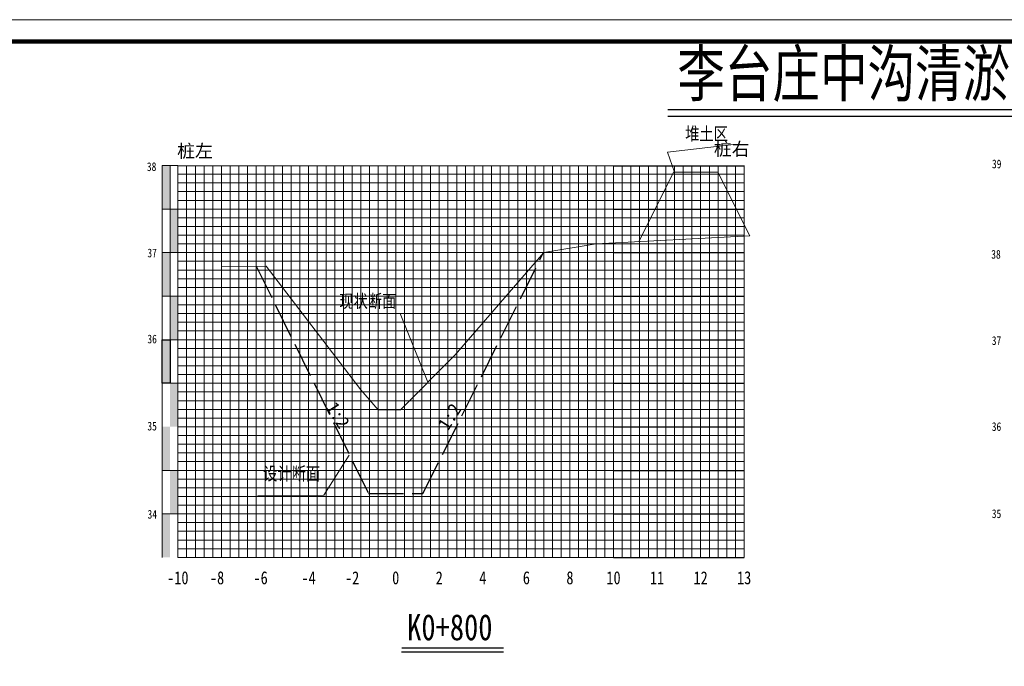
# Model space of a CAD drawing. Header units: millimetres. Extents: x -1851 to 142262423, y -629789 to 22327943.
# Tile 25 of 69: x 36013 to 36239, y 3870 to 4018. Entities that reach past the tile are written whole.
import ezdxf
from ezdxf.enums import TextEntityAlignment as Align

# ---------------------------------------------------------------- set-up
doc = ezdxf.new("R2010")
doc.units = ezdxf.units.MM
doc.linetypes.add('4415', pattern=[5, 4, -1])
for name, color, linetype, lineweight in [('2', 61, 'Continuous', 30), ('3', 8, 'Continuous', 5), ('dmx', 7, 'Continuous', 15)]:
    doc.layers.add(name, color=color, linetype=linetype, lineweight=lineweight)
doc.layers.add('DIMTEX', color=7, linetype='Continuous')
doc.layers.add('断面', color=7, linetype='Continuous')
doc.styles.add('STYLE2', font='txt', dxfattribs={"width": 0.8})
doc.styles.add('仿宋体', font='FangSong_GB2312.ttf', dxfattribs={"width": 0.8})
doc.styles.add('等线体', font='simhei.ttf')

# ---------------------------------------------------------------- blocks, each defined once
blk = doc.blocks.new('tk')
at = {"lineweight": 0}
blk.add_line((6838.597780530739, 1139.229571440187), (7258.597780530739, 1139.229571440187), dxfattribs=at)
at = {"lineweight": 0, "const_width": 1}
blk.add_lwpolyline([(6863.597780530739, 1134.229571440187), (7253.597780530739, 1134.229571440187), (7253.597780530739, 847.2295714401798), (6863.597780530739, 847.2295714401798)], close=True, dxfattribs=at)

msp = doc.modelspace()

# ---------------------------------------------------------------- hatches: boundary and pattern name
at = {"linetype": 'Continuous'}
for points in [[(36045.80106367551, 3984.593848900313), (36047.60106367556, 3984.593848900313), (36047.60106367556, 3974.593848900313), (36045.80106367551, 3974.593848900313)], [(36047.60106367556, 3974.593848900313), (36049.40106367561, 3974.593848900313), (36049.40106367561, 3964.593848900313), (36047.60106367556, 3964.593848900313)], [(36045.80106367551, 3964.593848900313), (36047.60106367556, 3964.593848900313), (36047.60106367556, 3954.593848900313), (36045.80106367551, 3954.593848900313)], [(36047.60106367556, 3954.593848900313), (36049.40106367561, 3954.593848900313), (36049.40106367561, 3944.593848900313), (36047.60106367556, 3944.593848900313)], [(36045.80106367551, 3944.593848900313), (36047.60106367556, 3944.593848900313), (36047.60106367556, 3934.593848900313), (36045.80106367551, 3934.593848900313)], [(36047.60106367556, 3934.593848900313), (36049.40106367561, 3934.593848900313), (36049.40106367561, 3924.593848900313), (36047.60106367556, 3924.593848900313)], [(36045.80106367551, 3924.593848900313), (36047.60106367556, 3924.593848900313), (36047.60106367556, 3914.593848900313), (36045.80106367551, 3914.593848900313)], [(36047.60742442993, 3914.618574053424), (36049.40742442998, 3914.618574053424), (36049.40742442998, 3904.618574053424), (36047.60742442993, 3904.618574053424)], [(36045.80106367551, 3904.589784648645), (36047.60106367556, 3904.589784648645), (36047.60106367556, 3894.589784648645), (36045.80106367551, 3894.589784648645)]]:
    msp.add_hatch(color=7, dxfattribs=at).paths.add_polyline_path(points)

# ---------------------------------------------------------------- linework, layer by layer
at = {"linetype": 'Continuous', "lineweight": 20, "flags": 128}
for points in [[(36163.40106367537, 3983.056604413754), (36161.83240805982, 3987.657703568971), (36177.03587177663, 3989.435647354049)], [(36106.79982088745, 3934.82956364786), (36100.45388301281, 3950.60459422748), (36085.30249333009, 3950.578281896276)], [(36088.73664018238, 3918.08969739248), (36082.89579246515, 3908.854547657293), (36067.74440278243, 3908.82823532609)]]:
    msp.add_lwpolyline(points, dxfattribs=at)
at = {"color": 1, "linetype": '4415', "lineweight": 30, "ltscale": 2}
msp.add_lwpolyline([(36067.40106367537, 3961.488318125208), (36067.40106367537, 3961.488318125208), (36093.15106367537, 3909.260850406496), (36105.65106367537, 3909.260850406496), (36133.20375175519, 3964.366226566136)], dxfattribs=at)
at = {"linetype": 'Continuous', "flags": 128}
msp.add_lwpolyline([(36045.80106367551, 3944.593848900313), (36047.60106367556, 3944.593848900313), (36047.60106367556, 3934.593848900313), (36045.80106367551, 3934.593848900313)], close=True, dxfattribs=at)
at = {"layer": '2', "color": 7, "lineweight": 15}
for points in [[(36049.40106367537, 3984.527748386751), (36149.40106367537, 3984.527748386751)], [(36059.40106367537, 3984.593848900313), (36059.40106367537, 3894.593848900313)], [(36069.40106367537, 3984.593848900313), (36069.40106367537, 3894.593848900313)], [(36079.40106367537, 3984.593848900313), (36079.40106367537, 3894.593848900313)], [(36089.40106367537, 3984.593848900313), (36089.40106367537, 3894.593848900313)], [(36109.40106367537, 3984.593848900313), (36109.40106367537, 3894.593848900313)], [(36119.40106367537, 3984.593848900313), (36119.40106367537, 3894.593848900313)], [(36129.40106367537, 3984.593848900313), (36129.40106367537, 3894.593848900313)], [(36139.40106367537, 3984.593848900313), (36139.40106367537, 3894.593848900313)], [(36149.40106367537, 3984.593848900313), (36149.40106367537, 3894.593848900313)], [(36159.40106367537, 3984.593848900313), (36159.40106367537, 3894.593848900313)], [(36169.40106367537, 3984.593848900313), (36169.40106367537, 3894.593848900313)], [(36179.40106367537, 3984.593848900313), (36179.40106367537, 3894.593848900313)], [(36049.40106367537, 3974.593848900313), (36149.40106367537, 3974.593848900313)], [(36049.40106367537, 3964.593848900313), (36149.40106367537, 3964.593848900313)], [(36049.40106367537, 3954.593848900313), (36149.40106367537, 3954.593848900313)], [(36049.40106367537, 3944.593848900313), (36149.40106367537, 3944.593848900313)], [(36049.40106367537, 3924.593848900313), (36149.40106367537, 3924.593848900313)], [(36049.40106367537, 3894.593848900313), (36149.40106367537, 3894.593848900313)]]:
    msp.add_lwpolyline(points, dxfattribs=at)
at = {"layer": '2', "color": 3, "lineweight": 15}
msp.add_lwpolyline([(36099.40106367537, 3984.593848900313), (36099.40106367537, 3894.593848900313)], dxfattribs=at)
at = {"layer": '2', "color": 7, "lineweight": 15, "flags": 128}
msp.add_lwpolyline([(36049.40106367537, 3934.593848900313), (36149.40106367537, 3934.593848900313)], dxfattribs=at)
at = {"layer": '2', "color": 0, "lineweight": 15}
for points in [[(36049.40106367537, 3914.593848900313), (36149.40106367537, 3914.593848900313)], [(36049.40106367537, 3904.593848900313), (36149.40106367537, 3904.593848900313)]]:
    msp.add_lwpolyline(points, dxfattribs=at)
at = {"layer": '3', "lineweight": 5}
for p, q in [((36149.40106367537, 3982.593848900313), (36169.40106367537, 3982.593848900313)), ((36169.40106367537, 3982.593848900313), (36179.40106367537, 3982.593848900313)), ((36149.40106367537, 3980.593848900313), (36169.40106367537, 3980.593848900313)), ((36149.40106367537, 3978.593848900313), (36169.40106367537, 3978.593848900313)), ((36169.40106367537, 3980.593848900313), (36179.40106367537, 3980.593848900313)), ((36169.40106367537, 3978.593848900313), (36179.40106367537, 3978.593848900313)), ((36149.40106367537, 3976.593848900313), (36169.40106367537, 3976.593848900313)), ((36169.40106367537, 3976.593848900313), (36179.40106367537, 3976.593848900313)), ((36149.40106367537, 3972.593848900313), (36169.40106367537, 3972.593848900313)), ((36169.40106367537, 3972.593848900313), (36179.40106367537, 3972.593848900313)), ((36149.40106367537, 3970.593848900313), (36169.40106367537, 3970.593848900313)), ((36169.40106367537, 3970.593848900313), (36179.40106367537, 3970.593848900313)), ((36149.40106367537, 3968.593848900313), (36169.40106367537, 3968.593848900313)), ((36169.40106367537, 3968.593848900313), (36179.40106367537, 3968.593848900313)), ((36149.40106367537, 3966.593848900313), (36169.40106367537, 3966.593848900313)), ((36169.40106367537, 3966.593848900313), (36179.40106367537, 3966.593848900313)), ((36149.40106367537, 3962.593848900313), (36169.40106367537, 3962.593848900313)), ((36169.40106367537, 3962.593848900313), (36179.40106367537, 3962.593848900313)), ((36149.40106367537, 3960.593848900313), (36169.40106367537, 3960.593848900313)), ((36169.40106367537, 3960.593848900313), (36179.40106367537, 3960.593848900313)), ((36149.40106367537, 3958.593848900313), (36169.40106367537, 3958.593848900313)), ((36169.40106367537, 3958.593848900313), (36179.40106367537, 3958.593848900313)), ((36149.40106367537, 3956.593848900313), (36169.40106367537, 3956.593848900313)), ((36169.40106367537, 3956.593848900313), (36179.40106367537, 3956.593848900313)), ((36149.40106367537, 3952.593848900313), (36169.40106367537, 3952.593848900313)), ((36169.40106367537, 3952.593848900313), (36179.40106367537, 3952.593848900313)), ((36149.40106367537, 3950.593848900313), (36169.40106367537, 3950.593848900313)), ((36169.40106367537, 3950.593848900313), (36179.40106367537, 3950.593848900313)), ((36149.40106367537, 3948.593848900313), (36169.40106367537, 3948.593848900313)), ((36169.40106367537, 3948.593848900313), (36179.40106367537, 3948.593848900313)), ((36149.40106367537, 3946.593848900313), (36169.40106367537, 3946.593848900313)), ((36169.40106367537, 3946.593848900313), (36179.40106367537, 3946.593848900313)), ((36149.40106367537, 3942.593848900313), (36169.40106367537, 3942.593848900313)), ((36169.40106367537, 3942.593848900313), (36179.40106367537, 3942.593848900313)), ((36149.40106367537, 3940.593848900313), (36169.40106367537, 3940.593848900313)), ((36169.40106367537, 3940.593848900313), (36179.40106367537, 3940.593848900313)), ((36149.40106367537, 3938.593848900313), (36169.40106367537, 3938.593848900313)), ((36169.40106367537, 3938.593848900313), (36179.40106367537, 3938.593848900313)), ((36149.40106367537, 3936.593848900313), (36169.40106367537, 3936.593848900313)), ((36169.40106367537, 3936.593848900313), (36179.40106367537, 3936.593848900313)), ((36149.40106367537, 3932.593848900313), (36169.40106367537, 3932.593848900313)), ((36169.40106367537, 3932.593848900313), (36179.40106367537, 3932.593848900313)), ((36149.40106367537, 3930.593848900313), (36169.40106367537, 3930.593848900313)), ((36169.40106367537, 3930.593848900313), (36179.40106367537, 3930.593848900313)), ((36149.40106367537, 3928.593848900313), (36169.40106367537, 3928.593848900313)), ((36149.40106367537, 3926.593848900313), (36169.40106367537, 3926.593848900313)), ((36169.40106367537, 3928.593848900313), (36179.40106367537, 3928.593848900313)), ((36169.40106367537, 3926.593848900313), (36179.40106367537, 3926.593848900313)), ((36149.40106367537, 3922.593848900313), (36169.40106367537, 3922.593848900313)), ((36169.40106367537, 3922.593848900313), (36179.40106367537, 3922.593848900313)), ((36149.40106367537, 3920.593848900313), (36169.40106367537, 3920.593848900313)), ((36169.40106367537, 3920.593848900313), (36179.40106367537, 3920.593848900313)), ((36149.40106367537, 3918.593848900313), (36169.40106367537, 3918.593848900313)), ((36169.40106367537, 3918.593848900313), (36179.40106367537, 3918.593848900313)), ((36149.40106367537, 3916.593848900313), (36169.40106367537, 3916.593848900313)), ((36169.40106367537, 3916.593848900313), (36179.40106367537, 3916.593848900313)), ((36149.40106367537, 3912.593848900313), (36169.40106367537, 3912.593848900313)), ((36149.40106367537, 3910.593848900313), (36169.40106367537, 3910.593848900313)), ((36169.40106367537, 3912.593848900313), (36179.40106367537, 3912.593848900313)), ((36169.40106367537, 3910.593848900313), (36179.40106367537, 3910.593848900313)), ((36149.40106367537, 3908.593848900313), (36169.40106367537, 3908.593848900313)), ((36169.40106367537, 3908.593848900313), (36179.40106367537, 3908.593848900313)), ((36149.40106367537, 3906.593848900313), (36169.40106367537, 3906.593848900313)), ((36169.40106367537, 3906.593848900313), (36179.40106367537, 3906.593848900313)), ((36149.40106367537, 3902.593848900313), (36169.40106367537, 3902.593848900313)), ((36169.40106367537, 3902.593848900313), (36179.40106367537, 3902.593848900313)), ((36149.40106367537, 3900.593848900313), (36169.40106367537, 3900.593848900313)), ((36169.40106367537, 3900.593848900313), (36179.40106367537, 3900.593848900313)), ((36149.40106367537, 3898.593848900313), (36169.40106367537, 3898.593848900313)), ((36169.40106367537, 3898.593848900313), (36179.40106367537, 3898.593848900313)), ((36149.40106367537, 3896.593848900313), (36169.40106367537, 3896.593848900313)), ((36169.40106367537, 3896.593848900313), (36179.40106367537, 3896.593848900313))]:
    msp.add_line(p, q, dxfattribs=at)
for points in [[(36051.40106367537, 3984.593848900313), (36051.40106367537, 3894.593848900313)], [(36053.40106367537, 3984.593848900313), (36053.40106367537, 3894.593848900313)], [(36055.40106367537, 3984.593848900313), (36055.40106367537, 3894.593848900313)], [(36057.40106367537, 3984.593848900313), (36057.40106367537, 3894.593848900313)], [(36061.40106367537, 3984.593848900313), (36061.40106367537, 3894.593848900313)], [(36063.40106367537, 3984.593848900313), (36063.40106367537, 3894.593848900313)], [(36065.40106367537, 3984.593848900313), (36065.40106367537, 3894.593848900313)], [(36067.40106367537, 3984.593848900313), (36067.40106367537, 3894.593848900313)], [(36071.40106367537, 3984.593848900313), (36071.40106367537, 3894.593848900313)], [(36073.40106367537, 3984.593848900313), (36073.40106367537, 3894.593848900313)], [(36075.40106367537, 3984.593848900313), (36075.40106367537, 3894.593848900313)], [(36077.40106367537, 3984.593848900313), (36077.40106367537, 3894.593848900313)], [(36081.40106367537, 3984.593848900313), (36081.40106367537, 3894.593848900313)], [(36083.40106367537, 3984.593848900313), (36083.40106367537, 3894.593848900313)], [(36085.40106367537, 3984.593848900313), (36085.40106367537, 3894.593848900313)], [(36087.40106367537, 3984.593848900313), (36087.40106367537, 3894.593848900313)], [(36091.40106367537, 3984.593848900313), (36091.40106367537, 3894.593848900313)], [(36093.40106367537, 3984.593848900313), (36093.40106367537, 3894.593848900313)], [(36095.40106367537, 3984.593848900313), (36095.40106367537, 3894.593848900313)], [(36097.40106367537, 3984.593848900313), (36097.40106367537, 3894.593848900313)], [(36101.40106367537, 3984.593848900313), (36101.40106367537, 3894.593848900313)], [(36103.40106367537, 3984.593848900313), (36103.40106367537, 3894.593848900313)], [(36105.40106367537, 3984.593848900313), (36105.40106367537, 3894.593848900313)], [(36107.40106367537, 3984.593848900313), (36107.40106367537, 3894.593848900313)], [(36111.40106367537, 3984.593848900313), (36111.40106367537, 3894.593848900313)], [(36113.40106367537, 3984.593848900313), (36113.40106367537, 3894.593848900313)], [(36115.40106367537, 3984.593848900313), (36115.40106367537, 3894.593848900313)], [(36117.40106367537, 3984.593848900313), (36117.40106367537, 3894.593848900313)], [(36121.40106367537, 3984.593848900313), (36121.40106367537, 3894.593848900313)], [(36123.40106367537, 3984.593848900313), (36123.40106367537, 3894.593848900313)], [(36125.40106367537, 3984.593848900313), (36125.40106367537, 3894.593848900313)], [(36127.40106367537, 3984.593848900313), (36127.40106367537, 3894.593848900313)], [(36131.40106367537, 3984.593848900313), (36131.40106367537, 3894.593848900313)], [(36133.40106367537, 3984.593848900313), (36133.40106367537, 3894.593848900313)], [(36135.40106367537, 3984.593848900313), (36135.40106367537, 3894.593848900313)], [(36137.40106367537, 3984.593848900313), (36137.40106367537, 3894.593848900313)], [(36141.40106367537, 3984.593848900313), (36141.40106367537, 3894.593848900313)], [(36143.40106367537, 3984.593848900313), (36143.40106367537, 3894.593848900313)], [(36145.40106367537, 3984.593848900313), (36145.40106367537, 3894.593848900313)], [(36147.40106367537, 3984.593848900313), (36147.40106367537, 3894.593848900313)], [(36151.40106367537, 3984.593848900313), (36151.40106367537, 3894.593848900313)], [(36153.40106367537, 3984.593848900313), (36153.40106367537, 3894.593848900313)], [(36155.40106367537, 3984.593848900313), (36155.40106367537, 3894.593848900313)], [(36157.40106367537, 3984.593848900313), (36157.40106367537, 3894.593848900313)], [(36161.40106367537, 3984.593848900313), (36161.40106367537, 3894.593848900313)], [(36163.40106367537, 3984.593848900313), (36163.40106367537, 3894.593848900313)], [(36165.40106367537, 3984.593848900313), (36165.40106367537, 3894.593848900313)], [(36167.40106367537, 3984.593848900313), (36167.40106367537, 3894.593848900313)], [(36171.40106367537, 3984.593848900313), (36171.40106367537, 3894.593848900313)], [(36173.40106367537, 3984.593848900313), (36173.40106367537, 3894.593848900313)], [(36175.40106367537, 3984.593848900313), (36175.40106367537, 3894.593848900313)], [(36177.40106367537, 3984.593848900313), (36177.40106367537, 3894.593848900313)], [(36049.40106367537, 3982.593848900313), (36149.40106367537, 3982.593848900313)], [(36049.40106367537, 3980.593848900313), (36149.40106367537, 3980.593848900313)], [(36049.40106367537, 3978.593848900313), (36149.40106367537, 3978.593848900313)], [(36049.40106367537, 3976.593848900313), (36149.40106367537, 3976.593848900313)], [(36049.40106367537, 3972.593848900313), (36149.40106367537, 3972.593848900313)], [(36049.40106367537, 3970.593848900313), (36149.40106367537, 3970.593848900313)], [(36049.40106367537, 3968.593848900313), (36149.40106367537, 3968.593848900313)], [(36049.40106367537, 3966.593848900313), (36149.40106367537, 3966.593848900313)], [(36049.40106367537, 3962.593848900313), (36149.40106367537, 3962.593848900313)], [(36049.40106367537, 3960.593848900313), (36149.40106367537, 3960.593848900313)], [(36049.40106367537, 3958.593848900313), (36149.40106367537, 3958.593848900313)], [(36049.40106367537, 3956.593848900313), (36149.40106367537, 3956.593848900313)], [(36049.40106367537, 3952.593848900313), (36149.40106367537, 3952.593848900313)], [(36049.40106367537, 3950.593848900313), (36149.40106367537, 3950.593848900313)], [(36049.40106367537, 3948.593848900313), (36149.40106367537, 3948.593848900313)], [(36049.40106367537, 3946.593848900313), (36149.40106367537, 3946.593848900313)], [(36049.40106367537, 3942.593848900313), (36149.40106367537, 3942.593848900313)], [(36049.40106367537, 3940.593848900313), (36149.40106367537, 3940.593848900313)], [(36049.40106367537, 3938.593848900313), (36149.40106367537, 3938.593848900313)], [(36049.40106367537, 3936.593848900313), (36149.40106367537, 3936.593848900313)], [(36049.40106367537, 3932.593848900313), (36149.40106367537, 3932.593848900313)], [(36049.40106367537, 3930.593848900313), (36149.40106367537, 3930.593848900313)], [(36049.40106367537, 3928.593848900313), (36149.40106367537, 3928.593848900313)], [(36049.40106367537, 3926.593848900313), (36149.40106367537, 3926.593848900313)], [(36049.40106367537, 3922.593848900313), (36149.40106367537, 3922.593848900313)], [(36049.40106367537, 3920.593848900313), (36149.40106367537, 3920.593848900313)], [(36049.40106367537, 3918.593848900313), (36149.40106367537, 3918.593848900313)], [(36049.40106367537, 3916.593848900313), (36149.40106367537, 3916.593848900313)], [(36049.40106367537, 3912.593848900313), (36149.40106367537, 3912.593848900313)], [(36049.40106367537, 3910.593848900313), (36149.40106367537, 3910.593848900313)], [(36049.40106367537, 3908.593848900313), (36149.40106367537, 3908.593848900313)], [(36049.40106367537, 3906.593848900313), (36149.40106367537, 3906.593848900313)], [(36049.40106367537, 3902.593848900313), (36149.40106367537, 3902.593848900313)], [(36049.40106367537, 3900.593848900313), (36149.40106367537, 3900.593848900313)], [(36049.40106367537, 3898.593848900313), (36149.40106367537, 3898.593848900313)], [(36049.40106367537, 3896.593848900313), (36149.40106367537, 3896.593848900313)]]:
    msp.add_lwpolyline(points, dxfattribs=at)
at = {"layer": '3', "color": 0, "lineweight": 5}
for points in [[(36045.80106367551, 3914.593848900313), (36149.40106367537, 3914.593848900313)], [(36045.80106367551, 3904.593848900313), (36149.40106367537, 3904.593848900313)]]:
    msp.add_lwpolyline(points, dxfattribs=at)
at = {"layer": 'DIMTEX', "color": 0, "linetype": 'Continuous'}
for p, q in [((36161.8572030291, 3997.453932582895), (36286.74704731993, 3997.453932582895)), ((36161.89326234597, 3995.967157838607), (36286.87091993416, 3995.967157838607)), ((36100.76316618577, 3872.883220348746), (36124.10825146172, 3872.883220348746)), ((36100.78365797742, 3873.845614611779), (36124.10825146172, 3873.845614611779))]:
    msp.add_line(p, q, dxfattribs=at)
at = {"layer": 'dmx', "linetype": 'Continuous', "lineweight": 15}
for p, q in [((36163.18252891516, 3983.056604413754), (36155.21028295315, 3967.109301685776)), ((36163.18252891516, 3983.056604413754), (36173.37337832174, 3983.056604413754)), ((36173.37337832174, 3983.056604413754), (36180.67789629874, 3968.447568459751)), ((36145.40106367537, 3966.593848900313), (36180.67789629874, 3968.447568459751))]:
    msp.add_line(p, q, dxfattribs=at)
at = {"layer": 'dmx', "linetype": 'Continuous', "lineweight": 15, "flags": 128}
for points in [[(36133.40106367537, 3964.593848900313), (36145.40106367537, 3966.593848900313)], [(36069.67337411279, 3961.505453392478), (36091.40106367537, 3933.089697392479), (36095.40106367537, 3928.458528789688), (36100.5239276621, 3928.512941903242), (36113.07571411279, 3941.146185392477), (36133.40106367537, 3964.593848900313)], [(36059.40106367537, 3961.427990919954), (36069.67337411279, 3961.505453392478)]]:
    msp.add_lwpolyline(points, dxfattribs=at)
at = {"layer": '断面'}
for p, q in [((36149.40106367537, 3984.527748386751), (36169.40106367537, 3984.527748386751)), ((36169.40106367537, 3984.527748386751), (36179.40106367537, 3984.527748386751)), ((36149.40106367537, 3974.593848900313), (36169.40106367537, 3974.593848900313)), ((36169.40106367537, 3974.593848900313), (36179.40106367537, 3974.593848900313)), ((36149.40106367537, 3964.593848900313), (36169.40106367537, 3964.593848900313)), ((36169.40106367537, 3964.593848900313), (36179.40106367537, 3964.593848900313)), ((36149.40106367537, 3954.593848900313), (36169.40106367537, 3954.593848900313)), ((36169.40106367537, 3954.593848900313), (36179.40106367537, 3954.593848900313)), ((36149.40106367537, 3944.593848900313), (36169.40106367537, 3944.593848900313)), ((36169.40106367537, 3944.593848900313), (36179.40106367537, 3944.593848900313)), ((36149.40106367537, 3934.593848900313), (36169.40106367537, 3934.593848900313)), ((36169.40106367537, 3934.593848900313), (36179.40106367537, 3934.593848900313)), ((36149.40106367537, 3924.593848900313), (36169.40106367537, 3924.593848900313)), ((36169.40106367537, 3924.593848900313), (36179.40106367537, 3924.593848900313)), ((36149.40106367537, 3914.593848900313), (36169.40106367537, 3914.593848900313)), ((36169.40106367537, 3914.593848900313), (36179.40106367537, 3914.593848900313)), ((36149.40106367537, 3904.593848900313), (36169.40106367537, 3904.593848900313)), ((36169.40106367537, 3904.593848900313), (36179.40106367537, 3904.593848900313)), ((36149.40106367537, 3894.593848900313), (36169.40106367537, 3894.593848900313)), ((36169.40106367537, 3894.593848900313), (36179.40106367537, 3894.593848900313))]:
    msp.add_line(p, q, dxfattribs=at)
at = {"layer": '断面', "color": 3, "lineweight": 15}
for points in [[(36049.40106367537, 3984.593848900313), (36045.80106367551, 3984.593848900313)], [(36045.80106367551, 3984.593848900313), (36045.80106367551, 3894.593848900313)], [(36047.60106367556, 3984.593848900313), (36047.60106367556, 3934.593848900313)], [(36049.40106367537, 3984.593848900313), (36049.40106367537, 3894.593848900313)], [(36049.40106367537, 3974.593848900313), (36045.80106367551, 3974.593848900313)], [(36049.40106367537, 3964.593848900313), (36045.80106367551, 3964.593848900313)], [(36049.40106367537, 3954.593848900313), (36045.80106367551, 3954.593848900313)], [(36049.40106367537, 3944.593848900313), (36045.80106367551, 3944.593848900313)], [(36045.80106367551, 3934.593848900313), (36049.40106367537, 3934.593848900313)]]:
    msp.add_lwpolyline(points, dxfattribs=at)
at = {"layer": '断面', "color": 7, "lineweight": 15}
msp.add_lwpolyline([(36049.40106367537, 3934.593848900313), (36149.40106367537, 3934.593848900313)], dxfattribs=at)

# ---------------------------------------------------------------- block references
at = {"layer": '断面'}
msp.add_blockref('tk', (29142.28328314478, 2878.858353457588), dxfattribs=at)

# ---------------------------------------------------------------- texts
at = {"style": '等线体'}
for s, p in [('桩左', (36049.2278443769, 3986.429298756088)), ('桩右', (36172.44013501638, 3986.887396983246))]:
    msp.add_text(s, height=3, dxfattribs=at).set_placement(p)
at = {"linetype": 'Continuous', "char_height": 3, "attachment_point": 1, "style": '仿宋体'}
for s, insert, width in [('堆土区', (36165.85002752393, 3993.406125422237), 18.82471715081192), ('现状断面', (36086.44134776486, 3954.953232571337), 37.93252298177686), ('设计断面', (36068.96844771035, 3915.34361506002), 37.93252298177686)]:
    msp.add_mtext(s, dxfattribs=dict(at, insert=insert, width=width))
at = {"layer": 'DIMTEX', "color": 0, "linetype": 'Continuous', "style": 'STYLE2', "width": 0.8}
for s, height, p in [('李台庄中沟清淤断面图', 10.5, (36164.03806631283, 4000.473792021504)), ('K0+800', 6, (36102.02986556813, 3875.571248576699))]:
    msp.add_text(s, height=height, dxfattribs=at).set_placement(p)
at = {"layer": '断面', "color": 7, "style": '等线体', "width": 0.8}
for s, p in [('38', (36042.27354227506, 3982.727725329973)), ('39', (36236.28301842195, 3983.361209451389)), ('37', (36042.39009343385, 3962.913323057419)), ('38', (36236.12354227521, 3962.604042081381)), ('36', (36042.39009343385, 3943.156919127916)), ('37', (36236.240093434, 3942.789639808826)), ('35', (36042.39009343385, 3923.156919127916)), ('36', (36236.240093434, 3923.033235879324)), ('34', (36042.42513335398, 3902.896493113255)), ('35', (36236.240093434, 3903.033235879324))]:
    msp.add_text(s, height=2, dxfattribs=at).set_placement(p, align=Align.BOTTOM_LEFT)
at = {"layer": '断面', "color": 7, "style": '仿宋体'}
for rotation, p in [(301.9850291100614, (36086.13556786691, 3927.255635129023)), (58.01497088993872, (36111.79040872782, 3926.923759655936))]:
    msp.add_text('1:2', height=3, rotation=rotation, dxfattribs=at).set_placement(p, align=Align.MIDDLE)
at = {"layer": '断面', "color": 7, "style": '等线体', "width": 0.8}
for s, p in [('-10', (36049.38517429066, 3889.901043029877)), ('-8', (36058.39096008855, 3889.901043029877)), ('-6', (36068.39096008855, 3889.901043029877)), ('-4', (36079.40106367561, 3889.901043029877)), ('-2', (36089.40106367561, 3889.901043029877)), ('0', (36099.40106367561, 3889.901043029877)), ('2', (36109.40106367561, 3889.901043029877)), ('4', (36119.40106367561, 3889.901043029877)), ('6', (36129.40106367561, 3889.901043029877)), ('8', (36139.40106367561, 3889.901043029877)), ('10', (36149.40106367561, 3889.901043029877)), ('11', (36159.40106367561, 3889.901043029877)), ('12', (36169.40106367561, 3889.901043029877)), ('13', (36179.40106367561, 3889.901043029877))]:
    msp.add_text(s, height=3, dxfattribs=at).set_placement(p, align=Align.MIDDLE)

doc.saveas('drawing.dxf')
